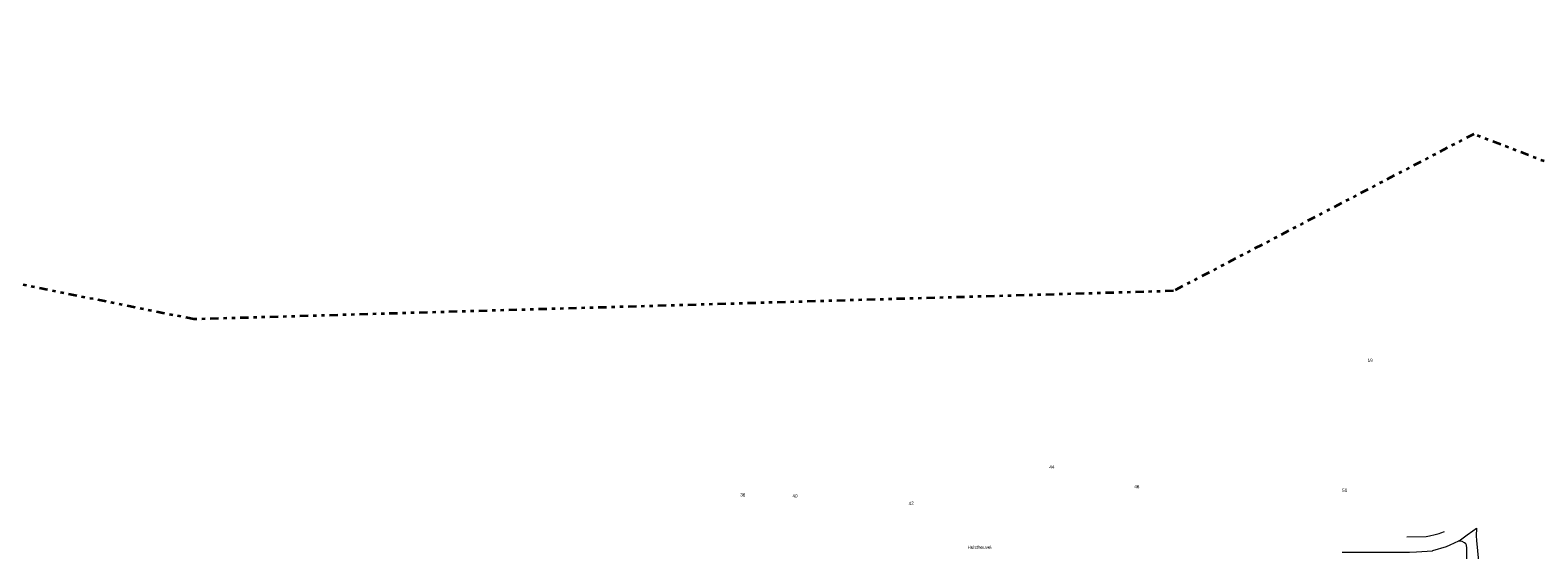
# Model space of a CAD drawing. Header units: metres. Extents: x 169249 to 194689, y 406250 to 412203.
# Tile 47 of 256: x 170441 to 170895, y 406648 to 406805. Entities that reach past the tile are written whole.
import ezdxf
from ezdxf.enums import TextEntityAlignment as Align

# ---------------------------------------------------------------- set-up
doc = ezdxf.new("R2010")
doc.units = ezdxf.units.M
doc.linetypes.add('BGT_NLCS_N264$0$AL-TEKENBLADGRENS', pattern=[11.5, 2.5, -1.5, 1, -1.5, 1, -1.5, 2.5])
for name, color, linetype, lineweight in [('BGT_NLCS_N264$0$B-WE-OG-TOPOGRAFIE_WEG_RIJWIELPAD-G', 252, 'CONTINUOUS', 18), ('BGT_NLCS_N264$0$B-WE-OG-TOPOGRAFIE_WEG_VERHARD-G', 252, 'CONTINUOUS', 18), ('BGT_NLCS_N264$0$X-XX-AL-TEKENBLADGRENS-G', 252, 'BGT_NLCS_N264$0$AL-TEKENBLADGRENS', 35), ('X-XX-AL-REFERENTIE-G', 7, 'CONTINUOUS', 18)]:
    doc.layers.add(name, color=color, linetype=linetype, lineweight=lineweight)
doc.layers.add('BGT_NLCS_N264$0$Label_Nummeraanduidingreeks', color=252, linetype='CONTINUOUS')
doc.layers.add('BGT_NLCS_N264$0$Label_Openbareruimte', color=252, linetype='CONTINUOUS')
doc.styles.add('BGT_NLCS_N264$0$STANDARD', font='txt')

# ---------------------------------------------------------------- blocks, each defined once
blk = doc.blocks.new('BGT_NLCS_N264')
at = {"layer": 'BGT_NLCS_N264$0$B-WE-OG-TOPOGRAFIE_WEG_RIJWIELPAD-G'}
for points in [[(170876.95, 406654.69, 13.52), (170876.84, 406652.32, 13.54), (170876.96, 406650.96, 13.55), (170877.23, 406647.78, 13.59), (170877.52, 406644.7, 13.51), (170877.77, 406642.64, 13.42), (170878.25, 406638.61, 13.26), (170878.61, 406636.66, 13.19), (170880.19, 406630.91, 12.95), (170882.97, 406620.59, 12.38), (170883.5, 406618.94, 12.12)], [(170880.08, 406618.42, 12.12), (170879.72, 406621.38, 12.45), (170878.69, 406624.94, 12.7), (170876.95, 406631, 12.93), (170875.84, 406634.7, 13.12), (170875.17, 406636.97, 13.23), (170874.69, 406640.02, 13.38), (170874.59, 406640.99, 13.41), (170874.08, 406645.69, 13.57), (170874.01, 406648.65, 13.61), (170873.96, 406649.52, 13.59), (170873.73, 406649.9, 13.57), (170873.34, 406650.24, 13.57), (170872.58, 406650.67, 13.53), (170872.02, 406650.77, 13.5), (170871.73, 406650.82, 13.48), (170871.63, 406650.83, 13.48)]]:
    blk.add_polyline3d(points, dxfattribs=at)
at = {"layer": 'BGT_NLCS_N264$0$B-WE-OG-TOPOGRAFIE_WEG_VERHARD-G'}
for points in [[(170855.98, 406652.01, 13.35), (170861.74, 406652.16, 13.38), (170862.81, 406652.36, 13.39), (170863.21, 406652.43, 13.4), (170864.07, 406652.59, 13.41), (170865.68, 406653.03, 13.42), (170866.23, 406653.26, 13.42), (170867.27, 406653.69, 13.42)], [(170871.63, 406650.83, 13.48), (170871.68, 406650.87, 13.48), (170874.16, 406652.67, 13.5), (170875.8, 406653.85, 13.51), (170876.95, 406654.69, 13.52)], [(170836.43, 406647.44, 13.36), (170855.36, 406647.41, 13.35), (170856.78, 406647.41, 13.35), (170858.84, 406647.54, 13.36), (170863.72, 406647.86, 13.39), (170863.76, 406647.87, 13.39), (170863.78, 406647.87, 13.39), (170867.87, 406649.13, 13.42), (170867.94, 406649.15, 13.42), (170869.02, 406649.64, 13.43), (170871.63, 406650.83, 13.48)]]:
    blk.add_polyline3d(points, dxfattribs=at)
at = {"layer": 'BGT_NLCS_N264$0$X-XX-AL-TEKENBLADGRENS-G'}
blk.add_polyline3d([(170959.82, 406741.19, 0), (170876.1, 406773.44, 0), (170785.62, 406726.15, 0), (170490.29, 406717.63, 0), (170416.62, 406732.44, 0), (170352.21, 406762.93, 0), (170304.17, 406834.62, 0), (170245.51, 406851.45, 0), (170036.8, 407131.91, 0), (169883.99, 407209.64, 0)], dxfattribs=at)
at = {"layer": 'BGT_NLCS_N264$0$Label_Nummeraanduidingreeks', "color": 7, "lineweight": 18, "style": 'BGT_NLCS_N264$0$STANDARD'}
for s, rotation, p in [('19', 0.9, (170844.89, 406705.27)), ('46', 0.2, (170774.56, 406667.19)), ('36', -1.1, (170655.78, 406664.69)), ('40', -1.1, (170671.51, 406664.38)), ('42', 5.8, (170706.53, 406662.17)), ('50', -0.2, (170837.2, 406666.05))]:
    blk.add_text(s, height=1, rotation=rotation, dxfattribs=at).set_placement(p, align=Align.MIDDLE)
blk.add_text('44', height=1, dxfattribs=at).set_placement((170748.94, 406673.07), align=Align.MIDDLE)
at = {"layer": 'BGT_NLCS_N264$0$Label_Openbareruimte', "color": 252, "lineweight": 18, "style": 'BGT_NLCS_N264$0$STANDARD'}
blk.add_text('Hulstheuvel', height=1, rotation=0.2865, dxfattribs=at).set_placement((170727.13, 406648.94), align=Align.MIDDLE)

msp = doc.modelspace()

# ---------------------------------------------------------------- block references
at = {"layer": 'X-XX-AL-REFERENTIE-G'}
msp.add_blockref('BGT_NLCS_N264', (0, 0), dxfattribs=at)

doc.saveas('drawing.dxf')
